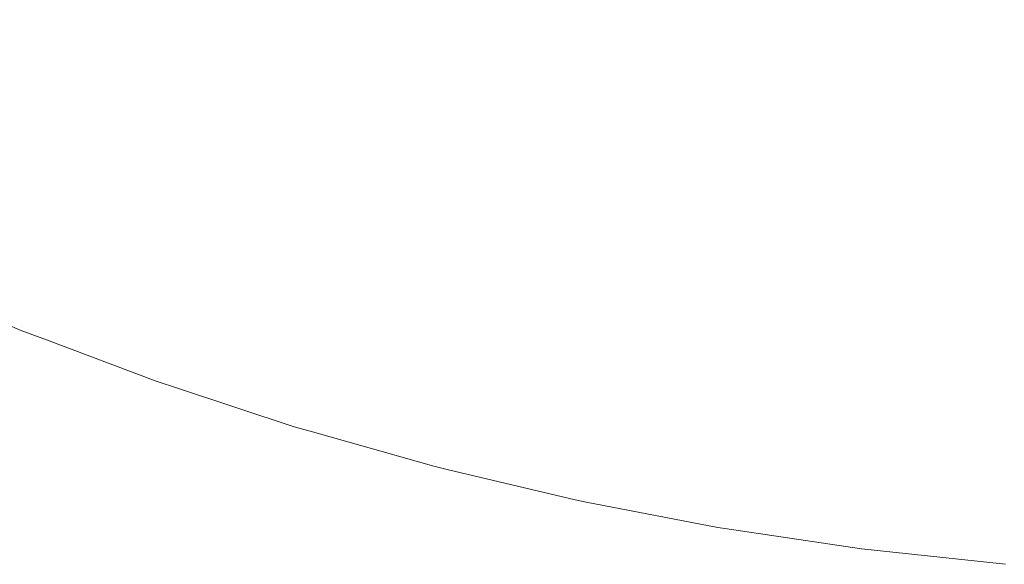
# Model space of a CAD drawing. Header units: centimetres. Extents: x -26 to 27.3, y -23.4 to -21.6.
# Tile 3 of 206: x -25.9279 to -25.8992, y -23.3595 to -23.3436. Entities that reach past the tile are written whole.
import ezdxf

# ---------------------------------------------------------------- set-up
doc = ezdxf.new("R2010")
doc.units = ezdxf.units.CM
doc.header["$LTSCALE"] = 2.54
doc.layers.add('Lucido design-1', color=7, linetype='Continuous')

# ---------------------------------------------------------------- blocks, each defined once
blk = doc.blocks.new('Gruppo-4-1')
at = {"color": 7, "linetype": 'Continuous', "lineweight": 9}
for points, invisible_edges in [([(-25.927781, -23.342037, -9.438717), (-25.931234, -23.340387, -9.438717), (-25.932013, -23.341933, -9.442527), (-25.928494, -23.343615, -9.442527)], 15), ([(-25.916384, -23.343927, -10.129688), (-25.919927, -23.342759, -10.129688), (-25.919251, -23.340845, -10.133253), (-25.915789, -23.341987, -10.133253)], 15), ([(-25.908736, -23.343823, -10.133253), (-25.912282, -23.34298, -10.133253), (-25.911735, -23.340877, -10.136728), (-25.908279, -23.341699, -10.136728)], 15), ([(-25.915892, -23.342322, -9.431322), (-25.919368, -23.341176, -9.431322), (-25.92005, -23.343107, -9.43498), (-25.916492, -23.34428, -9.43498)], 15), ([(-25.908346, -23.342013, -9.42775), (-25.911816, -23.341188, -9.42775), (-25.912371, -23.343319, -9.431322), (-25.90881, -23.344165, -9.431322)], 15), ([(-25.920555, -23.344536, -10.126041), (-25.92412, -23.34319, -10.126041), (-25.923418, -23.341442, -10.129688), (-25.919927, -23.342759, -10.129688)], 15), ([(-25.924767, -23.344799, -10.122315), (-25.92834, -23.343274, -10.122315), (-25.927626, -23.341694, -10.126041), (-25.92412, -23.34319, -10.126041)], 15), ([(-25.92005, -23.343107, -9.43498), (-25.923555, -23.341784, -9.43498), (-25.924261, -23.343539, -9.438717), (-25.92068, -23.34489, -9.438717)], 15), ([(-25.905158, -23.344515, -10.133253), (-25.908736, -23.343823, -10.133253), (-25.908279, -23.341699, -10.136728), (-25.904791, -23.342374, -10.136728)], 15), ([(-25.924261, -23.343539, -9.438717), (-25.927781, -23.342037, -9.438717), (-25.928494, -23.343615, -9.442527), (-25.924906, -23.345145, -9.442527)], 15), ([(-25.912794, -23.344944, -10.129688), (-25.916384, -23.343927, -10.129688), (-25.915789, -23.341987, -10.133253), (-25.912282, -23.34298, -10.133253)], 15), ([(-25.904845, -23.34269, -9.42775), (-25.908346, -23.342013, -9.42775), (-25.90881, -23.344165, -9.431322), (-25.905217, -23.34486, -9.431322)], 15), ([(-25.912371, -23.343319, -9.431322), (-25.915892, -23.342322, -9.431322), (-25.916492, -23.34428, -9.43498), (-25.912887, -23.345301, -9.43498)], 15), ([(-25.901553, -23.345055, -10.133253), (-25.905158, -23.344515, -10.133253), (-25.904791, -23.342374, -10.136728), (-25.901277, -23.3429, -10.136728)], 15), ([(-25.916935, -23.345729, -10.126041), (-25.920555, -23.344536, -10.126041), (-25.919927, -23.342759, -10.129688), (-25.916384, -23.343927, -10.129688)], 15), ([(-25.901318, -23.343218, -9.42775), (-25.904845, -23.34269, -9.42775), (-25.905217, -23.34486, -9.431322), (-25.901598, -23.345402, -9.431322)], 15), ([(-25.909164, -23.345807, -10.129688), (-25.912794, -23.344944, -10.129688), (-25.912282, -23.34298, -10.133253), (-25.908736, -23.343823, -10.133253)], 15), ([(-25.897929, -23.345441, -10.133253), (-25.901553, -23.345055, -10.133253), (-25.901277, -23.3429, -10.136728), (-25.897744, -23.343276, -10.136728)], 15), ([(-25.925356, -23.346265, -10.118519), (-25.928991, -23.344714, -10.118519), (-25.92834, -23.343274, -10.122315), (-25.924767, -23.344799, -10.122315)], 15), ([(-25.921132, -23.34617, -10.122315), (-25.924767, -23.344799, -10.122315), (-25.92412, -23.34319, -10.126041), (-25.920555, -23.344536, -10.126041)], 15), ([(-25.916492, -23.34428, -9.43498), (-25.92005, -23.343107, -9.43498), (-25.92068, -23.34489, -9.438717), (-25.917045, -23.346088, -9.438717)], 15), ([(-25.90881, -23.344165, -9.431322), (-25.912371, -23.343319, -9.431322), (-25.912887, -23.345301, -9.43498), (-25.909242, -23.346168, -9.43498)], 15), ([(-25.897772, -23.343596, -9.42775), (-25.901318, -23.343218, -9.42775), (-25.901598, -23.345402, -9.431322), (-25.897958, -23.34579, -9.431322)], 15), ([(-25.924906, -23.345145, -9.442527), (-25.928494, -23.343615, -9.442527), (-25.92914, -23.345044, -9.446402), (-25.925491, -23.346601, -9.446402)], 15), ([(-25.92068, -23.34489, -9.438717), (-25.924261, -23.343539, -9.438717), (-25.924906, -23.345145, -9.442527), (-25.921257, -23.346523, -9.442527)], 15), ([(-25.913269, -23.346767, -10.126041), (-25.916935, -23.345729, -10.126041), (-25.916384, -23.343927, -10.129688), (-25.912794, -23.344944, -10.129688)], 15), ([(-25.905501, -23.346516, -10.129688), (-25.909164, -23.345807, -10.129688), (-25.908736, -23.343823, -10.133253), (-25.905158, -23.344515, -10.133253)], 15), ([(-25.905217, -23.34486, -9.431322), (-25.90881, -23.344165, -9.431322), (-25.909242, -23.346168, -9.43498), (-25.905563, -23.346879, -9.43498)], 15), ([(-25.912887, -23.345301, -9.43498), (-25.916492, -23.34428, -9.43498), (-25.917045, -23.346088, -9.438717), (-25.913363, -23.347131, -9.438717)], 15), ([(-25.901811, -23.347068, -10.129688), (-25.905501, -23.346516, -10.129688), (-25.905158, -23.344515, -10.133253), (-25.901553, -23.345055, -10.133253)], 15), ([(-25.925887, -23.347587, -10.114657), (-25.929578, -23.346012, -10.114657), (-25.928991, -23.344714, -10.118519), (-25.925356, -23.346265, -10.118519)], 15), ([(-25.921659, -23.347661, -10.118519), (-25.925356, -23.346265, -10.118519), (-25.924767, -23.344799, -10.122315), (-25.921132, -23.34617, -10.122315)], 15), ([(-25.917443, -23.347386, -10.122315), (-25.921132, -23.34617, -10.122315), (-25.920555, -23.344536, -10.126041), (-25.916935, -23.345729, -10.126041)], 15), ([(-25.925491, -23.346601, -9.446402), (-25.92914, -23.345044, -9.446402), (-25.929719, -23.346324, -9.450335), (-25.926015, -23.347905, -9.450335)], 15), ([(-25.917045, -23.346088, -9.438717), (-25.92068, -23.34489, -9.438717), (-25.921257, -23.346523, -9.442527), (-25.917552, -23.347744, -9.442527)], 15), ([(-25.909561, -23.347649, -10.126041), (-25.913269, -23.346767, -10.126041), (-25.912794, -23.344944, -10.129688), (-25.909164, -23.345807, -10.129688)], 15), ([(-25.901598, -23.345402, -9.431322), (-25.905217, -23.34486, -9.431322), (-25.905563, -23.346879, -9.43498), (-25.901858, -23.347434, -9.43498)], 15), ([(-25.898101, -23.347463, -10.129688), (-25.901811, -23.347068, -10.129688), (-25.901553, -23.345055, -10.133253), (-25.897929, -23.345441, -10.133253)], 15), ([(-25.921257, -23.346523, -9.442527), (-25.924906, -23.345145, -9.442527), (-25.925491, -23.346601, -9.446402), (-25.92178, -23.348002, -9.446402)], 15), ([(-25.909242, -23.346168, -9.43498), (-25.912887, -23.345301, -9.43498), (-25.913363, -23.347131, -9.438717), (-25.90964, -23.348016, -9.438717)], 15), ([(-25.897958, -23.34579, -9.431322), (-25.901598, -23.345402, -9.431322), (-25.901858, -23.347434, -9.43498), (-25.898132, -23.347831, -9.43498)], 15), ([(-25.913705, -23.348445, -10.122315), (-25.917443, -23.347386, -10.122315), (-25.916935, -23.345729, -10.126041), (-25.913269, -23.346767, -10.126041)], 15), ([(-25.905819, -23.348372, -10.126041), (-25.909561, -23.347649, -10.126041), (-25.909164, -23.345807, -10.129688), (-25.905501, -23.346516, -10.129688)], 15), ([(-25.926359, -23.348761, -10.110736), (-25.930099, -23.347165, -10.110736), (-25.929578, -23.346012, -10.114657), (-25.925887, -23.347587, -10.114657)], 15), ([(-25.917906, -23.348898, -10.118519), (-25.921659, -23.347661, -10.118519), (-25.921132, -23.34617, -10.122315), (-25.917443, -23.347386, -10.122315)], 15), ([(-25.913363, -23.347131, -9.438717), (-25.917045, -23.346088, -9.438717), (-25.917552, -23.347744, -9.442527), (-25.9138, -23.348806, -9.442527)], 15), ([(-25.905563, -23.346879, -9.43498), (-25.909242, -23.346168, -9.43498), (-25.90964, -23.348016, -9.438717), (-25.905883, -23.348743, -9.438717)], 15), ([(-25.926015, -23.347905, -9.450335), (-25.929719, -23.346324, -9.450335), (-25.930229, -23.347453, -9.45432), (-25.926477, -23.349054, -9.45432)], 15), ([(-25.922134, -23.349004, -10.114657), (-25.925887, -23.347587, -10.114657), (-25.925356, -23.346265, -10.118519), (-25.921659, -23.347661, -10.118519)], 15), ([(-25.917552, -23.347744, -9.442527), (-25.921257, -23.346523, -9.442527), (-25.92178, -23.348002, -9.446402), (-25.918012, -23.349244, -9.446402)], 15), ([(-25.90205, -23.348937, -10.126041), (-25.905819, -23.348372, -10.126041), (-25.905501, -23.346516, -10.129688), (-25.901811, -23.347068, -10.129688)], 15), ([(-25.92178, -23.348002, -9.446402), (-25.925491, -23.346601, -9.446402), (-25.926015, -23.347905, -9.450335), (-25.922248, -23.349327, -9.450335)], 15), ([(-25.909926, -23.349344, -10.122315), (-25.913705, -23.348445, -10.122315), (-25.913269, -23.346767, -10.126041), (-25.909561, -23.347649, -10.126041)], 15), ([(-25.901858, -23.347434, -9.43498), (-25.905563, -23.346879, -9.43498), (-25.905883, -23.348743, -9.438717), (-25.902098, -23.349309, -9.438717)], 15), ([(-25.898261, -23.34934, -10.126041), (-25.90205, -23.348937, -10.126041), (-25.901811, -23.347068, -10.129688), (-25.898101, -23.347463, -10.129688)], 15), ([(-25.926771, -23.349785, -10.106763), (-25.930553, -23.348171, -10.106763), (-25.930099, -23.347165, -10.110736), (-25.926359, -23.348761, -10.110736)], 15), ([(-25.914104, -23.349974, -10.118519), (-25.917906, -23.348898, -10.118519), (-25.917443, -23.347386, -10.122315), (-25.913705, -23.348445, -10.122315)], 15), ([(-25.90964, -23.348016, -9.438717), (-25.913363, -23.347131, -9.438717), (-25.9138, -23.348806, -9.442527), (-25.910005, -23.349709, -9.442527)], 15), ([(-25.926477, -23.349054, -9.45432), (-25.930229, -23.347453, -9.45432), (-25.930669, -23.348428, -9.45835), (-25.926876, -23.350046, -9.45835)], 15), ([(-25.922555, -23.350197, -10.110736), (-25.926359, -23.348761, -10.110736), (-25.925887, -23.347587, -10.114657), (-25.922134, -23.349004, -10.114657)], 15), ([(-25.918323, -23.35026, -10.114657), (-25.922134, -23.349004, -10.114657), (-25.921659, -23.347661, -10.118519), (-25.917906, -23.348898, -10.118519)], 15), ([(-25.906112, -23.350081, -10.122315), (-25.909926, -23.349344, -10.122315), (-25.909561, -23.347649, -10.126041), (-25.905819, -23.348372, -10.126041)], 15), ([(-25.898132, -23.347831, -9.43498), (-25.901858, -23.347434, -9.43498), (-25.902098, -23.349309, -9.438717), (-25.898292, -23.349715, -9.438717)], 15), ([(-25.922248, -23.349327, -9.450335), (-25.926015, -23.347905, -9.450335), (-25.926477, -23.349054, -9.45432), (-25.92266, -23.350494, -9.45432)], 15), ([(-25.9138, -23.348806, -9.442527), (-25.917552, -23.347744, -9.442527), (-25.918012, -23.349244, -9.446402), (-25.914195, -23.350325, -9.446402)], 15), ([(-25.927121, -23.350657, -10.102745), (-25.93094, -23.349027, -10.102745), (-25.930553, -23.348171, -10.106763), (-25.926771, -23.349785, -10.106763)], 15), ([(-25.918012, -23.349244, -9.446402), (-25.92178, -23.348002, -9.446402), (-25.922248, -23.349327, -9.450335), (-25.918423, -23.350587, -9.450335)], 15), ([(-25.905883, -23.348743, -9.438717), (-25.90964, -23.348016, -9.438717), (-25.910005, -23.349709, -9.442527), (-25.906175, -23.350449, -9.442527)], 15), ([(-25.926876, -23.350046, -9.45835), (-25.930669, -23.348428, -9.45835), (-25.93104, -23.349248, -9.462417), (-25.927211, -23.350882, -9.462417)], 15), ([(-25.910259, -23.350889, -10.118519), (-25.914104, -23.349974, -10.118519), (-25.913705, -23.348445, -10.122315), (-25.909926, -23.349344, -10.122315)], 15), ([(-25.90227, -23.350656, -10.122315), (-25.906112, -23.350081, -10.122315), (-25.905819, -23.348372, -10.126041), (-25.90205, -23.348937, -10.126041)], 15), ([(-25.922923, -23.351237, -10.106763), (-25.926771, -23.349785, -10.106763), (-25.926359, -23.348761, -10.110736), (-25.922555, -23.350197, -10.110736)], 15), ([(-25.910005, -23.349709, -9.442527), (-25.9138, -23.348806, -9.442527), (-25.914195, -23.350325, -9.446402), (-25.910335, -23.351243, -9.446402)], 15), ([(-25.902098, -23.349309, -9.438717), (-25.905883, -23.348743, -9.438717), (-25.906175, -23.350449, -9.442527), (-25.902318, -23.351027, -9.442527)], 15), ([(-25.927409, -23.351374, -10.098688), (-25.931259, -23.349732, -10.098688), (-25.93094, -23.349027, -10.102745), (-25.927121, -23.350657, -10.102745)], 15), ([(-25.92266, -23.350494, -9.45432), (-25.926477, -23.349054, -9.45432), (-25.926876, -23.350046, -9.45835), (-25.923017, -23.351503, -9.45835)], 15), ([(-25.918693, -23.351469, -10.110736), (-25.922555, -23.350197, -10.110736), (-25.922134, -23.349004, -10.114657), (-25.918323, -23.35026, -10.114657)], 15), ([(-25.914463, -23.351353, -10.114657), (-25.918323, -23.35026, -10.114657), (-25.917906, -23.348898, -10.118519), (-25.914104, -23.349974, -10.118519)], 15), ([(-25.898408, -23.351068, -10.122315), (-25.90227, -23.350656, -10.122315), (-25.90205, -23.348937, -10.126041), (-25.898261, -23.34934, -10.126041)], 15), ([(-25.927211, -23.350882, -9.462417), (-25.93104, -23.349248, -9.462417), (-25.931341, -23.349913, -9.466514), (-25.927483, -23.351559, -9.466514)], 15), ([(-25.918423, -23.350587, -9.450335), (-25.922248, -23.349327, -9.450335), (-25.92266, -23.350494, -9.45432), (-25.918786, -23.351771, -9.45432)], 15), ([(-25.914195, -23.350325, -9.446402), (-25.918012, -23.349244, -9.446402), (-25.918423, -23.350587, -9.450335), (-25.914549, -23.351684, -9.450335)], 15), ([(-25.906379, -23.351639, -10.118519), (-25.910259, -23.350889, -10.118519), (-25.909926, -23.349344, -10.122315), (-25.906112, -23.350081, -10.122315)], 15), ([(-25.898292, -23.349715, -9.438717), (-25.902098, -23.349309, -9.438717), (-25.902318, -23.351027, -9.442527), (-25.898439, -23.35144, -9.442527)], 15), ([(-25.927483, -23.351559, -9.466514), (-25.931341, -23.349913, -9.466514), (-25.931571, -23.350421, -9.470635), (-25.927691, -23.352077, -9.470635)], 15), ([(-25.927635, -23.351937, -10.094598), (-25.931508, -23.350284, -10.094598), (-25.931259, -23.349732, -10.098688), (-25.927409, -23.351374, -10.098688)], 15), ([(-25.923236, -23.352123, -10.102745), (-25.927121, -23.350657, -10.102745), (-25.926771, -23.349785, -10.106763), (-25.922923, -23.351237, -10.106763)], 15), ([(-25.910559, -23.352281, -10.114657), (-25.914463, -23.351353, -10.114657), (-25.914104, -23.349974, -10.118519), (-25.910259, -23.350889, -10.118519)], 15), ([(-25.906175, -23.350449, -9.442527), (-25.910005, -23.349709, -9.442527), (-25.910335, -23.351243, -9.446402), (-25.906441, -23.351996, -9.446402)], 15), ([(-25.923017, -23.351503, -9.45835), (-25.926876, -23.350046, -9.45835), (-25.927211, -23.350882, -9.462417), (-25.923316, -23.352352, -9.462417)], 15), ([(-25.919017, -23.352525, -10.106763), (-25.922923, -23.351237, -10.106763), (-25.922555, -23.350197, -10.110736), (-25.918693, -23.351469, -10.110736)], 15), ([(-25.914781, -23.352577, -10.110736), (-25.918693, -23.351469, -10.110736), (-25.918323, -23.35026, -10.114657), (-25.914463, -23.351353, -10.114657)], 15), ([(-25.902471, -23.352224, -10.118519), (-25.906379, -23.351639, -10.118519), (-25.906112, -23.350081, -10.122315), (-25.90227, -23.350656, -10.122315)], 15), ([(-25.927691, -23.352077, -9.470635), (-25.931571, -23.350421, -9.470635), (-25.93173, -23.350773, -9.474771), (-25.927835, -23.352435, -9.474771)], 15), ([(-25.927798, -23.352342, -10.090484), (-25.931688, -23.350682, -10.090484), (-25.931508, -23.350284, -10.094598), (-25.927635, -23.351937, -10.094598)], 15), ([(-25.918786, -23.351771, -9.45432), (-25.92266, -23.350494, -9.45432), (-25.923017, -23.351503, -9.45835), (-25.919099, -23.352794, -9.45835)], 15), ([(-25.910335, -23.351243, -9.446402), (-25.914195, -23.350325, -9.446402), (-25.914549, -23.351684, -9.450335), (-25.910631, -23.352616, -9.450335)], 15), ([(-25.902318, -23.351027, -9.442527), (-25.906175, -23.350449, -9.442527), (-25.906441, -23.351996, -9.446402), (-25.902517, -23.352583, -9.446402)], 15), ([(-25.927835, -23.352435, -9.474771), (-25.93173, -23.350773, -9.474771), (-25.931818, -23.350968, -9.478917), (-25.927915, -23.352633, -9.478917)], 15), ([(-25.927897, -23.352589, -10.086352), (-25.931798, -23.350924, -10.086352), (-25.931688, -23.350682, -10.090484), (-25.927798, -23.352342, -10.090484)], 15), ([(-25.923493, -23.352852, -10.098688), (-25.927409, -23.351374, -10.098688), (-25.927121, -23.350657, -10.102745), (-25.923236, -23.352123, -10.102745)], 15), ([(-25.914549, -23.351684, -9.450335), (-25.918423, -23.350587, -9.450335), (-25.918786, -23.351771, -9.45432), (-25.914861, -23.352882, -9.45432)], 15), ([(-25.898542, -23.352643, -10.118519), (-25.902471, -23.352224, -10.118519), (-25.90227, -23.350656, -10.122315), (-25.898408, -23.351068, -10.122315)], 15), ([(-25.930965, -23.351383, -9.481992), (-25.927933, -23.352677, -9.481992), (-25.927915, -23.352633, -9.478917), (-25.931818, -23.350968, -9.478917)], 14), ([(-25.931798, -23.350924, -10.086352), (-25.927897, -23.352589, -10.086352), (-25.927933, -23.352677, -10.081992), (-25.930965, -23.351383, -10.081992)], 11), ([(-25.923316, -23.352352, -9.462417), (-25.927211, -23.350882, -9.462417), (-25.927483, -23.351559, -9.466514), (-25.92356, -23.35304, -9.466514)], 15), ([(-25.90662, -23.353043, -10.114657), (-25.910559, -23.352281, -10.114657), (-25.910259, -23.350889, -10.118519), (-25.906379, -23.351639, -10.118519)], 15), ([(-25.898439, -23.35144, -9.442527), (-25.902318, -23.351027, -9.442527), (-25.902517, -23.352583, -9.446402), (-25.898572, -23.353004, -9.446402)], 15), ([(-25.927933, -23.352677, -9.481992), (-25.930965, -23.351383, -9.481992), (-25.930965, -23.351383, -10.081992), (-25.927933, -23.352677, -10.081992)], 10), ([(-25.923695, -23.353423, -10.094598), (-25.927635, -23.351937, -10.094598), (-25.927409, -23.351374, -10.098688), (-25.923493, -23.352852, -10.098688)], 15), ([(-25.919292, -23.353423, -10.102745), (-25.923236, -23.352123, -10.102745), (-25.922923, -23.351237, -10.106763), (-25.919017, -23.352525, -10.106763)], 15), ([(-25.910826, -23.353518, -10.110736), (-25.914781, -23.352577, -10.110736), (-25.914463, -23.351353, -10.114657), (-25.910559, -23.352281, -10.114657)], 15), ([(-25.906441, -23.351996, -9.446402), (-25.910335, -23.351243, -9.446402), (-25.910631, -23.352616, -9.450335), (-25.906678, -23.353381, -9.450335)], 15), ([(-25.92356, -23.35304, -9.466514), (-25.927483, -23.351559, -9.466514), (-25.927691, -23.352077, -9.470635), (-25.923745, -23.353566, -9.470635)], 15), ([(-25.919099, -23.352794, -9.45835), (-25.923017, -23.351503, -9.45835), (-25.923316, -23.352352, -9.462417), (-25.919363, -23.353655, -9.462417)], 15), ([(-25.915059, -23.353645, -10.106763), (-25.919017, -23.352525, -10.106763), (-25.918693, -23.351469, -10.110736), (-25.914781, -23.352577, -10.110736)], 15), ([(-25.910631, -23.352616, -9.450335), (-25.914549, -23.351684, -9.450335), (-25.914861, -23.352882, -9.45432), (-25.910892, -23.353826, -9.45432)], 15), ([(-25.902652, -23.353637, -10.114657), (-25.90662, -23.353043, -10.114657), (-25.906379, -23.351639, -10.118519), (-25.902471, -23.352224, -10.118519)], 15), ([(-25.923841, -23.353835, -10.090484), (-25.927798, -23.352342, -10.090484), (-25.927635, -23.351937, -10.094598), (-25.923695, -23.353423, -10.094598)], 15), ([(-25.914861, -23.352882, -9.45432), (-25.918786, -23.351771, -9.45432), (-25.919099, -23.352794, -9.45835), (-25.91513, -23.353918, -9.45835)], 15), ([(-25.902517, -23.352583, -9.446402), (-25.906441, -23.351996, -9.446402), (-25.906678, -23.353381, -9.450335), (-25.902696, -23.353977, -9.450335)], 15), ([(-25.923745, -23.353566, -9.470635), (-25.927691, -23.352077, -9.470635), (-25.927835, -23.352435, -9.474771), (-25.923874, -23.35393, -9.474771)], 15), ([(-25.919518, -23.354163, -10.098688), (-25.923493, -23.352852, -10.098688), (-25.923236, -23.352123, -10.102745), (-25.919292, -23.353423, -10.102745)], 15), ([(-25.906834, -23.35429, -10.110736), (-25.910826, -23.353518, -10.110736), (-25.910559, -23.352281, -10.114657), (-25.90662, -23.353043, -10.114657)], 15), ([(-25.898662, -23.354062, -10.114657), (-25.902652, -23.353637, -10.114657), (-25.902471, -23.352224, -10.118519), (-25.898542, -23.352643, -10.118519)], 15), ([(-25.923874, -23.35393, -9.474771), (-25.927835, -23.352435, -9.474771), (-25.927915, -23.352633, -9.478917), (-25.923945, -23.354131, -9.478917)], 15), ([(-25.923929, -23.354086, -10.086352), (-25.927897, -23.352589, -10.086352), (-25.927798, -23.352342, -10.090484), (-25.923841, -23.353835, -10.090484)], 15), ([(-25.919363, -23.353655, -9.462417), (-25.923316, -23.352352, -9.462417), (-25.92356, -23.35304, -9.466514), (-25.919576, -23.354352, -9.466514)], 15), ([(-25.915296, -23.354554, -10.102745), (-25.919292, -23.353423, -10.102745), (-25.919017, -23.352525, -10.106763), (-25.915059, -23.353645, -10.106763)], 15), ([(-25.911058, -23.354597, -10.106763), (-25.915059, -23.353645, -10.106763), (-25.914781, -23.352577, -10.110736), (-25.910826, -23.353518, -10.110736)], 15), ([(-25.927169, -23.352965, -10.081992), (-25.927933, -23.352677, -10.081992), (-25.927897, -23.352589, -10.086352)], 10), ([(-25.927915, -23.352633, -9.478917), (-25.927933, -23.352677, -9.481992), (-25.927169, -23.352965, -9.481992)], 9), ([(-25.927933, -23.352677, -10.081992), (-25.927169, -23.352965, -10.081992), (-25.927169, -23.352965, -9.481992), (-25.927933, -23.352677, -9.481992)], 10), ([(-25.927169, -23.352965, -9.481992), (-25.923961, -23.354176, -9.481992), (-25.923945, -23.354131, -9.478917), (-25.927915, -23.352633, -9.478917)], 14), ([(-25.927897, -23.352589, -10.086352), (-25.923929, -23.354086, -10.086352), (-25.923961, -23.354176, -10.081992), (-25.927169, -23.352965, -10.081992)], 11), ([(-25.919696, -23.354742, -10.094598), (-25.923695, -23.353423, -10.094598), (-25.923493, -23.352852, -10.098688), (-25.919518, -23.354163, -10.098688)], 15), ([(-25.91513, -23.353918, -9.45835), (-25.919099, -23.352794, -9.45835), (-25.919363, -23.353655, -9.462417), (-25.915357, -23.354789, -9.462417)], 15), ([(-25.906678, -23.353381, -9.450335), (-25.910631, -23.352616, -9.450335), (-25.910892, -23.353826, -9.45432), (-25.906887, -23.354601, -9.45432)], 15), ([(-25.898572, -23.353004, -9.446402), (-25.902517, -23.352583, -9.446402), (-25.902696, -23.353977, -9.450335), (-25.898691, -23.354403, -9.450335)], 15), ([(-25.923961, -23.354176, -9.481992), (-25.927169, -23.352965, -9.481992), (-25.927169, -23.352965, -10.081992), (-25.923961, -23.354176, -10.081992)], 10), ([(-25.919576, -23.354352, -9.466514), (-25.92356, -23.35304, -9.466514), (-25.923745, -23.353566, -9.470635), (-25.91974, -23.354886, -9.470635)], 15), ([(-25.910892, -23.353826, -9.45432), (-25.914861, -23.352882, -9.45432), (-25.91513, -23.353918, -9.45835), (-25.911118, -23.354872, -9.45835)], 15), ([(-25.902813, -23.354892, -10.110736), (-25.906834, -23.35429, -10.110736), (-25.90662, -23.353043, -10.114657), (-25.902652, -23.353637, -10.114657)], 15), ([(-25.919823, -23.355159, -10.090484), (-25.923841, -23.353835, -10.090484), (-25.923695, -23.353423, -10.094598), (-25.919696, -23.354742, -10.094598)], 15), ([(-25.915491, -23.355303, -10.098688), (-25.919518, -23.354163, -10.098688), (-25.919292, -23.353423, -10.102745), (-25.915296, -23.354554, -10.102745)], 15), ([(-25.902696, -23.353977, -9.450335), (-25.906678, -23.353381, -9.450335), (-25.906887, -23.354601, -9.45432), (-25.902853, -23.355205, -9.45432)], 15), ([(-25.91974, -23.354886, -9.470635), (-25.923745, -23.353566, -9.470635), (-25.923874, -23.35393, -9.474771), (-25.919853, -23.355255, -9.474771)], 15), ([(-25.915357, -23.354789, -9.462417), (-25.919363, -23.353655, -9.462417), (-25.919576, -23.354352, -9.466514), (-25.915541, -23.355495, -9.466514)], 15), ([(-25.911256, -23.355515, -10.102745), (-25.915296, -23.354554, -10.102745), (-25.915059, -23.353645, -10.106763), (-25.911058, -23.354597, -10.106763)], 15), ([(-25.90702, -23.355378, -10.106763), (-25.911058, -23.354597, -10.106763), (-25.910826, -23.353518, -10.110736), (-25.906834, -23.35429, -10.110736)], 15), ([(-25.89877, -23.355323, -10.110736), (-25.902813, -23.354892, -10.110736), (-25.902652, -23.353637, -10.114657), (-25.898662, -23.354062, -10.114657)], 15), ([(-25.919853, -23.355255, -9.474771), (-25.923874, -23.35393, -9.474771), (-25.923945, -23.354131, -9.478917), (-25.919915, -23.355459, -9.478917)], 15), ([(-25.919901, -23.355414, -10.086352), (-25.923929, -23.354086, -10.086352), (-25.923841, -23.353835, -10.090484), (-25.919823, -23.355159, -10.090484)], 15), ([(-25.911118, -23.354872, -9.45835), (-25.91513, -23.353918, -9.45835), (-25.915357, -23.354789, -9.462417), (-25.911307, -23.355752, -9.462417)], 15), ([(-25.906887, -23.354601, -9.45432), (-25.910892, -23.353826, -9.45432), (-25.911118, -23.354872, -9.45835), (-25.907068, -23.355655, -9.45835)], 15), ([(-25.898691, -23.354403, -9.450335), (-25.902696, -23.353977, -9.450335), (-25.902853, -23.355205, -9.45432), (-25.898796, -23.355637, -9.45432)], 15), ([(-25.923308, -23.354391, -10.081992), (-25.923961, -23.354176, -10.081992), (-25.923929, -23.354086, -10.086352)], 10), ([(-25.923945, -23.354131, -9.478917), (-25.923961, -23.354176, -9.481992), (-25.923308, -23.354391, -9.481992)], 9), ([(-25.923961, -23.354176, -10.081992), (-25.923308, -23.354391, -10.081992), (-25.923308, -23.354391, -9.481992), (-25.923961, -23.354176, -9.481992)], 10), ([(-25.923308, -23.354391, -9.481992), (-25.919929, -23.355505, -9.481992), (-25.919915, -23.355459, -9.478917), (-25.923945, -23.354131, -9.478917)], 14), ([(-25.923929, -23.354086, -10.086352), (-25.919901, -23.355414, -10.086352), (-25.919929, -23.355505, -10.081992), (-25.923308, -23.354391, -10.081992)], 11), ([(-25.915644, -23.355889, -10.094598), (-25.919696, -23.354742, -10.094598), (-25.919518, -23.354163, -10.098688), (-25.915491, -23.355303, -10.098688)], 15), ([(-25.902953, -23.355987, -10.106763), (-25.90702, -23.355378, -10.106763), (-25.906834, -23.35429, -10.110736), (-25.902813, -23.354892, -10.110736)], 15), ([(-25.919929, -23.355505, -9.481992), (-25.923308, -23.354391, -9.481992), (-25.923308, -23.354391, -10.081992), (-25.919929, -23.355505, -10.081992)], 10), ([(-25.915541, -23.355495, -9.466514), (-25.919576, -23.354352, -9.466514), (-25.91974, -23.354886, -9.470635), (-25.915682, -23.356035, -9.470635)], 15), ([(-25.911419, -23.356271, -10.098688), (-25.915491, -23.355303, -10.098688), (-25.915296, -23.354554, -10.102745), (-25.911256, -23.355515, -10.102745)], 15), ([(-25.907179, -23.356304, -10.102745), (-25.911256, -23.355515, -10.102745), (-25.911058, -23.354597, -10.106763), (-25.90702, -23.355378, -10.106763)], 15), ([(-25.915754, -23.356312, -10.090484), (-25.919823, -23.355159, -10.090484), (-25.919696, -23.354742, -10.094598), (-25.915644, -23.355889, -10.094598)], 15), ([(-25.911307, -23.355752, -9.462417), (-25.915357, -23.354789, -9.462417), (-25.915541, -23.355495, -9.466514), (-25.911461, -23.356466, -9.466514)], 15), ([(-25.907068, -23.355655, -9.45835), (-25.911118, -23.354872, -9.45835), (-25.911307, -23.355752, -9.462417), (-25.90722, -23.356543, -9.462417)], 15), ([(-25.902853, -23.355205, -9.45432), (-25.906887, -23.354601, -9.45432), (-25.907068, -23.355655, -9.45835), (-25.902989, -23.356266, -9.45835)], 15), ([(-25.915821, -23.356569, -10.086352), (-25.919901, -23.355414, -10.086352), (-25.919823, -23.355159, -10.090484), (-25.915754, -23.356312, -10.090484)], 15), ([(-25.915682, -23.356035, -9.470635), (-25.91974, -23.354886, -9.470635), (-25.919853, -23.355255, -9.474771), (-25.915779, -23.356409, -9.474771)], 15), ([(-25.898863, -23.356422, -10.106763), (-25.902953, -23.355987, -10.106763), (-25.902813, -23.354892, -10.110736), (-25.89877, -23.355323, -10.110736)], 15), ([(-25.919389, -23.355658, -10.081992), (-25.919929, -23.355505, -10.081992), (-25.919901, -23.355414, -10.086352)], 10), ([(-25.919915, -23.355459, -9.478917), (-25.919929, -23.355505, -9.481992), (-25.919389, -23.355658, -9.481992)], 9), ([(-25.915779, -23.356409, -9.474771), (-25.919853, -23.355255, -9.474771), (-25.919915, -23.355459, -9.478917), (-25.915833, -23.356616, -9.478917)], 15), ([(-25.919389, -23.355658, -9.481992), (-25.915845, -23.356661, -9.481992), (-25.915833, -23.356616, -9.478917), (-25.919915, -23.355459, -9.478917)], 14), ([(-25.919901, -23.355414, -10.086352), (-25.915821, -23.356569, -10.086352), (-25.915845, -23.356661, -10.081992), (-25.919389, -23.355658, -10.081992)], 11), ([(-25.911547, -23.356864, -10.094598), (-25.915644, -23.355889, -10.094598), (-25.915491, -23.355303, -10.098688), (-25.911419, -23.356271, -10.098688)], 15), ([(-25.903072, -23.356918, -10.102745), (-25.907179, -23.356304, -10.102745), (-25.90702, -23.355378, -10.106763), (-25.902953, -23.355987, -10.106763)], 15), ([(-25.898796, -23.355637, -9.45432), (-25.902853, -23.355205, -9.45432), (-25.902989, -23.356266, -9.45835), (-25.898887, -23.356703, -9.45835)], 15), ([(-25.919929, -23.355505, -10.081992), (-25.919389, -23.355658, -10.081992), (-25.919389, -23.355658, -9.481992), (-25.919929, -23.355505, -9.481992)], 10), ([(-25.915845, -23.356661, -9.481992), (-25.919389, -23.355658, -9.481992), (-25.919389, -23.355658, -10.081992), (-25.915845, -23.356661, -10.081992)], 10), ([(-25.911461, -23.356466, -9.466514), (-25.915541, -23.355495, -9.466514), (-25.915682, -23.356035, -9.470635), (-25.911579, -23.357011, -9.470635)], 15), ([(-25.90731, -23.357066, -10.098688), (-25.911419, -23.356271, -10.098688), (-25.911256, -23.355515, -10.102745), (-25.907179, -23.356304, -10.102745)], 15), ([(-25.902989, -23.356266, -9.45835), (-25.907068, -23.355655, -9.45835), (-25.90722, -23.356543, -9.462417), (-25.903103, -23.357159, -9.462417)], 15), ([(-25.911579, -23.357011, -9.470635), (-25.915682, -23.356035, -9.470635), (-25.915779, -23.356409, -9.474771), (-25.91166, -23.357388, -9.474771)], 15), ([(-25.911639, -23.35729, -10.090484), (-25.915754, -23.356312, -10.090484), (-25.915644, -23.355889, -10.094598), (-25.911547, -23.356864, -10.094598)], 15), ([(-25.90722, -23.356543, -9.462417), (-25.911307, -23.355752, -9.462417), (-25.911461, -23.356466, -9.466514), (-25.907343, -23.357262, -9.466514)], 15), ([(-25.898943, -23.357358, -10.102745), (-25.903072, -23.356918, -10.102745), (-25.902953, -23.355987, -10.106763), (-25.898863, -23.356422, -10.106763)], 15), ([(-25.911695, -23.357551, -10.086352), (-25.915821, -23.356569, -10.086352), (-25.915754, -23.356312, -10.090484), (-25.911639, -23.35729, -10.090484)], 15), ([(-25.907412, -23.357663, -10.094598), (-25.911547, -23.356864, -10.094598), (-25.911419, -23.356271, -10.098688), (-25.90731, -23.357066, -10.098688)], 15), ([(-25.90317, -23.357686, -10.098688), (-25.90731, -23.357066, -10.098688), (-25.907179, -23.356304, -10.102745), (-25.903072, -23.356918, -10.102745)], 15), ([(-25.898887, -23.356703, -9.45835), (-25.902989, -23.356266, -9.45835), (-25.903103, -23.357159, -9.462417), (-25.898964, -23.3576, -9.462417)], 15), ([(-25.915417, -23.356763, -10.081992), (-25.915845, -23.356661, -10.081992), (-25.915821, -23.356569, -10.086352)], 10), ([(-25.91166, -23.357388, -9.474771), (-25.915779, -23.356409, -9.474771), (-25.915833, -23.356616, -9.478917), (-25.911705, -23.357597, -9.478917)], 15), ([(-25.915821, -23.356569, -10.086352), (-25.911695, -23.357551, -10.086352), (-25.911715, -23.357644, -10.081992), (-25.915417, -23.356763, -10.081992)], 11), ([(-25.907343, -23.357262, -9.466514), (-25.911461, -23.356466, -9.466514), (-25.911579, -23.357011, -9.470635), (-25.907438, -23.357812, -9.470635)], 15), ([(-25.903103, -23.357159, -9.462417), (-25.90722, -23.356543, -9.462417), (-25.907343, -23.357262, -9.466514), (-25.903196, -23.357883, -9.466514)], 15), ([(-25.915833, -23.356616, -9.478917), (-25.915845, -23.356661, -9.481992), (-25.915417, -23.356763, -9.481992)], 9), ([(-25.915845, -23.356661, -10.081992), (-25.915417, -23.356763, -10.081992), (-25.915417, -23.356763, -9.481992), (-25.915845, -23.356661, -9.481992)], 10), ([(-25.915417, -23.356763, -9.481992), (-25.911715, -23.357644, -9.481992), (-25.911705, -23.357597, -9.478917), (-25.915833, -23.356616, -9.478917)], 14), ([(-25.911715, -23.357644, -9.481992), (-25.915417, -23.356763, -9.481992), (-25.915417, -23.356763, -10.081992), (-25.911715, -23.357644, -10.081992)], 10), ([(-25.907486, -23.358094, -10.090484), (-25.911639, -23.35729, -10.090484), (-25.911547, -23.356864, -10.094598), (-25.907412, -23.357663, -10.094598)], 15), ([(-25.907438, -23.357812, -9.470635), (-25.911579, -23.357011, -9.470635), (-25.91166, -23.357388, -9.474771), (-25.907503, -23.358192, -9.474771)], 15), ([(-25.903247, -23.358287, -10.094598), (-25.907412, -23.357663, -10.094598), (-25.90731, -23.357066, -10.098688), (-25.90317, -23.357686, -10.098688)], 15), ([(-25.898964, -23.3576, -9.462417), (-25.903103, -23.357159, -9.462417), (-25.903196, -23.357883, -9.466514), (-25.899025, -23.358327, -9.466514)], 15), ([(-25.899009, -23.358129, -10.098688), (-25.90317, -23.357686, -10.098688), (-25.903072, -23.356918, -10.102745), (-25.898943, -23.357358, -10.102745)], 15), ([(-25.907503, -23.358192, -9.474771), (-25.91166, -23.357388, -9.474771), (-25.911705, -23.357597, -9.478917), (-25.907539, -23.358403, -9.478917)], 15), ([(-25.907531, -23.358356, -10.086352), (-25.911695, -23.357551, -10.086352), (-25.911639, -23.35729, -10.090484), (-25.907486, -23.358094, -10.090484)], 15), ([(-25.903196, -23.357883, -9.466514), (-25.907343, -23.357262, -9.466514), (-25.907438, -23.357812, -9.470635), (-25.903267, -23.358436, -9.470635)], 15), ([(-25.911399, -23.357705, -10.081992), (-25.911715, -23.357644, -10.081992), (-25.911695, -23.357551, -10.086352)], 10), ([(-25.911705, -23.357597, -9.478917), (-25.911715, -23.357644, -9.481992), (-25.911399, -23.357705, -9.481992)], 9), ([(-25.911715, -23.357644, -10.081992), (-25.911399, -23.357705, -10.081992), (-25.911399, -23.357705, -9.481992), (-25.911715, -23.357644, -9.481992)], 10), ([(-25.911399, -23.357705, -9.481992), (-25.907547, -23.35845, -9.481992), (-25.907539, -23.358403, -9.478917), (-25.911705, -23.357597, -9.478917)], 14), ([(-25.911695, -23.357551, -10.086352), (-25.907531, -23.358356, -10.086352), (-25.907547, -23.35845, -10.081992), (-25.911399, -23.357705, -10.081992)], 11), ([(-25.907547, -23.35845, -9.481992), (-25.911399, -23.357705, -9.481992), (-25.911399, -23.357705, -10.081992), (-25.907547, -23.35845, -10.081992)], 10), ([(-25.903303, -23.35872, -10.090484), (-25.907486, -23.358094, -10.090484), (-25.907412, -23.357663, -10.094598), (-25.903247, -23.358287, -10.094598)], 15), ([(-25.89906, -23.358733, -10.094598), (-25.903247, -23.358287, -10.094598), (-25.90317, -23.357686, -10.098688), (-25.899009, -23.358129, -10.098688)], 15), ([(-25.903267, -23.358436, -9.470635), (-25.907438, -23.357812, -9.470635), (-25.907503, -23.358192, -9.474771), (-25.903316, -23.358819, -9.474771)], 15), ([(-25.899025, -23.358327, -9.466514), (-25.903196, -23.357883, -9.466514), (-25.903267, -23.358436, -9.470635), (-25.899073, -23.358883, -9.470635)], 15), ([(-25.903316, -23.358819, -9.474771), (-25.907503, -23.358192, -9.474771), (-25.907539, -23.358403, -9.478917), (-25.903343, -23.359031, -9.478917)], 15), ([(-25.903337, -23.358984, -10.086352), (-25.907531, -23.358356, -10.086352), (-25.907486, -23.358094, -10.090484), (-25.903303, -23.35872, -10.090484)], 15), ([(-25.899097, -23.359168, -10.090484), (-25.903303, -23.35872, -10.090484), (-25.903247, -23.358287, -10.094598), (-25.89906, -23.358733, -10.094598)], 15), ([(-25.907342, -23.35848, -10.081992), (-25.907547, -23.35845, -10.081992), (-25.907531, -23.358356, -10.086352)], 10), ([(-25.907539, -23.358403, -9.478917), (-25.907547, -23.35845, -9.481992), (-25.907342, -23.35848, -9.481992)], 9), ([(-25.907547, -23.35845, -10.081992), (-25.907342, -23.35848, -10.081992), (-25.907342, -23.35848, -9.481992), (-25.907547, -23.35845, -9.481992)], 10), ([(-25.907342, -23.35848, -9.481992), (-25.903349, -23.359078, -9.481992), (-25.903343, -23.359031, -9.478917), (-25.907539, -23.358403, -9.478917)], 14), ([(-25.907531, -23.358356, -10.086352), (-25.903337, -23.358984, -10.086352), (-25.903349, -23.359078, -10.081992), (-25.907342, -23.35848, -10.081992)], 11), ([(-25.903349, -23.359078, -9.481992), (-25.907342, -23.35848, -9.481992), (-25.907342, -23.35848, -10.081992), (-25.903349, -23.359078, -10.081992)], 10), ([(-25.899073, -23.358883, -9.470635), (-25.903267, -23.358436, -9.470635), (-25.903316, -23.358819, -9.474771), (-25.899105, -23.359268, -9.474771)], 15), ([(-25.899105, -23.359268, -9.474771), (-25.903316, -23.358819, -9.474771), (-25.903343, -23.359031, -9.478917), (-25.899124, -23.359481, -9.478917)], 15), ([(-25.89912, -23.359433, -10.086352), (-25.903337, -23.358984, -10.086352), (-25.903303, -23.35872, -10.090484), (-25.899097, -23.359168, -10.090484)], 15), ([(-25.903254, -23.359088, -10.081992), (-25.903349, -23.359078, -10.081992), (-25.903337, -23.358984, -10.086352)], 10), ([(-25.903343, -23.359031, -9.478917), (-25.903349, -23.359078, -9.481992), (-25.903254, -23.359088, -9.481992)], 9), ([(-25.903349, -23.359078, -10.081992), (-25.903254, -23.359088, -10.081992), (-25.903254, -23.359088, -9.481992), (-25.903349, -23.359078, -9.481992)], 10), ([(-25.903254, -23.359088, -9.481992), (-25.899139, -23.359526, -9.481992), (-25.899124, -23.359481, -9.478917), (-25.903343, -23.359031, -9.478917)], 14), ([(-25.899139, -23.359526, -10.081992), (-25.903254, -23.359088, -10.081992), (-25.903337, -23.358984, -10.086352), (-25.89912, -23.359433, -10.086352)], 14), ([(-25.899139, -23.359526, -10.081992), (-25.899139, -23.359526, -9.481992), (-25.903254, -23.359088, -9.481992), (-25.903254, -23.359088, -10.081992)], 5)]:
    blk.add_3dface(points, dxfattribs=dict(at, invisible_edges=invisible_edges))

msp = doc.modelspace()

# ---------------------------------------------------------------- block references
at = {"layer": 'Lucido design-1', "color": 7}
msp.add_blockref('Gruppo-4-1', (0, 0), dxfattribs=at)

doc.saveas('drawing.dxf')
